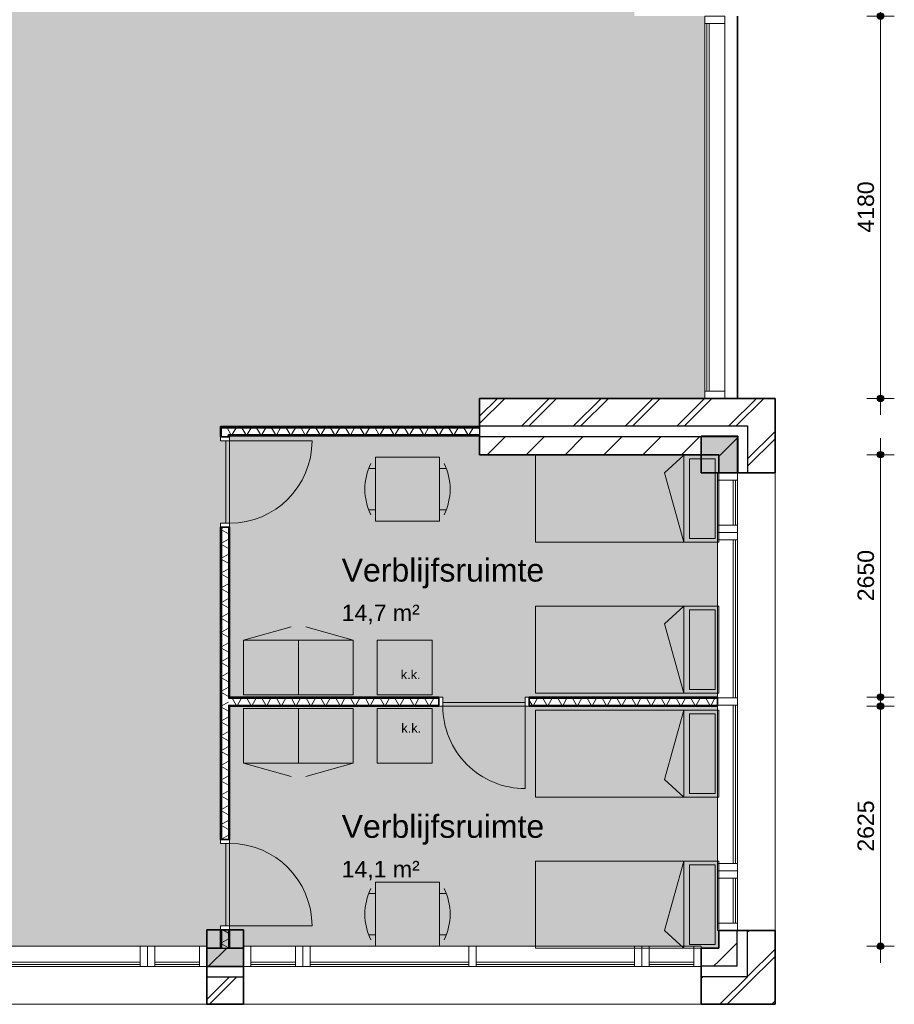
# Model space of a CAD drawing. Header units: millimetres. Extents: x 71235 to 117628, y -12665 to 42937.
# Tile 30 of 49: x 102804 to 112357, y 3052 to 13811. Entities that reach past the tile are written whole.
import ezdxf

# ---------------------------------------------------------------- set-up
doc = ezdxf.new("R2010")
doc.units = ezdxf.units.MM
doc.linetypes.add('Hidden', pattern=[4, 2, -2])
for name, color, linetype, lineweight in [('A-ANNO-DIMS', 211, 'Continuous', 9), ('A-ANNO-DIMS-100', 211, 'Continuous', 9), ('A-AREA-IDEN', 2, 'Continuous', 13), ('A-AREA-PATT', 32, 'Continuous', 9), ('A-DETL', 90, 'Continuous', 13), ('A-DOOR', 31, 'Continuous', 18), ('A-DOOR-FRAM', 31, 'Continuous', 13), ('A-FLOR', 192, 'Continuous', 18), ('A-GLAZ-CURT', 52, 'Continuous', 13), ('A-GLAZ-CWMG', 51, 'Continuous', 13), ('A-WALL', 113, 'Continuous', 18), ('A-WALL-PATT', 111, 'Continuous', 35), ('G-ANNO-TEXT', 231, 'Continuous', 9), ('I-WALL', 2, 'Continuous', 18), ('S-COLS', 52, 'Continuous', 18)]:
    doc.layers.add(name, color=color, linetype=linetype, lineweight=lineweight)
doc.styles.add('Arial', font='arial.ttf', dxfattribs={"height": 180})
doc.styles.add('Arial_1', font='arial.ttf', dxfattribs={"height": 250})
doc.styles.add('Arial_3', font='arial.ttf', dxfattribs={"height": 100})
doc.dimstyles.new('1_8mm', dxfattribs={"dimscale": 304.8, "dimtxt": 183.646692, "dimasz": 0.918635, "dimexe": 0.492126, "dimexo": 0.0625, "dimgap": 0.059055, "dimtad": 1, "dimdec": 0, "dimrnd": 5, "dimzin": 0, "dimdsep": 46, "dimtxsty": 'Arial', "dimblk1": 'DOTSMALL', "dimblk2": 'DOTSMALL', "dimsah": 1, "dimcen": 0.09, "dimdle": 0.590551, "dimazin": 0, "dimtfac": 1, "dimtdec": 4, "dimtix": 1, "dimtmove": 0, "dimatfit": 3, "dimfxl": 0.492126, "dimfxlon": 1, "dimtvp": 1, "dimtolj": 1, "dimtzin": 0, "dimlwd": 13, "dimlwe": 13, "dimarcsym": 2})
pattern_1 = [(45, (0, 0), (-282.8427, 282.8427), []), (45, (0, 80), (-282.8427, 282.8427), [])]
pattern_2 = [(45, (0, 0), (-212.132, 212.132), [])]
pattern_3 = [(360, (104996.73, 6466.04), (4e-13, 200), []), (360, (104996.73, 6450.04), (4e-13, 200), []), (360, (104996.73, 6434.04), (4e-13, 200), []), (360, (104996.73, 6418.04), (4e-13, 200), [])]
pattern_4 = [(90, (106411.6, 9265.48), (-200, -6e-13), []), (90, (106427.6, 9265.48), (-200, -6e-13), []), (90, (106443.6, 9265.48), (-200, -6e-13), []), (90, (106459.6, 9265.48), (-200, -6e-13), [])]
pattern_5 = [(90, (107761, 6308.97), (-200, -7e-13), []), (90, (107777, 6308.97), (-200, -7e-13), []), (90, (107793, 6308.97), (-200, -7e-13), []), (90, (107809, 6308.97), (-200, -7e-13), [])]

# ---------------------------------------------------------------- blocks, each defined once
blk = doc.blocks.new('System Panel - glas_offset-35-7501420-plot_00')
at = {"layer": 'A-GLAZ-CURT'}
for p, q in [((865, 47), (-865, 47)), ((-865, 47), (-865, 22)), ((-865, 22), (865, 22)), ((865, 22), (865, 47))]:
    blk.add_line(p, q, dxfattribs=at)
blk = doc.blocks.new('Rectangular Mullion - 80x220-7501414-plot_00')
at = {"layer": 'A-GLAZ-CWMG'}
for p, q in [((107788, 36266), (109518, 36266)), ((107798, 36046), (109518, 36046))]:
    blk.add_line(p, q, dxfattribs=at)
blk = doc.blocks.new('Rectangular Mullion - 80x220-7501421-plot_00')
at = {"layer": 'A-GLAZ-CWMG'}
for p, q in [((-80, 0), (0, 0)), ((-80, -220), (-80, 0)), ((0, 0), (0, -220)), ((0, -220), (-80, -220))]:
    blk.add_line(p, q, dxfattribs=at)
blk = doc.blocks.new('Rectangular Mullion - 80x220-7501422-plot_00')
at = {"layer": 'A-GLAZ-CWMG'}
for p, q in [((0, 0), (-80, 0)), ((-80, 0), (-80, -220)), ((0, -220), (0, 0)), ((-80, -220), (0, -220))]:
    blk.add_line(p, q, dxfattribs=at)
blk = doc.blocks.new('Rectangular Mullion - 80x220-7501416-plot_00')
at = {"layer": 'A-GLAZ-CWMG'}
for p, q in [((105978, 36266), (107708, 36266)), ((105978, 36046), (107698, 36046))]:
    blk.add_line(p, q, dxfattribs=at)
blk = doc.blocks.new('Rectangular Mullion - 80x220-7501417-plot_00')
at = {"layer": 'A-GLAZ-CWMG'}
for p, q in [((-40, 0), (40, 0)), ((-40, -220), (-40, 0)), ((40, 0), (40, -220)), ((40, -220), (-40, -220))]:
    blk.add_line(p, q, dxfattribs=at)
blk = doc.blocks.new('System Panel - glas_offset-35-7501423-plot_00')
at = {"layer": 'A-GLAZ-CURT'}
for p, q in [((245, 47), (-245, 47)), ((-245, 47), (-245, 22)), ((-245, 22), (245, 22)), ((245, 22), (245, 47))]:
    blk.add_line(p, q, dxfattribs=at)
blk = doc.blocks.new('Rectangular Mullion - 80x220-7501419-plot_00')
at = {"layer": 'A-GLAZ-CWMG'}
for p, q in [((105328, 36266), (105818, 36266)), ((105328, 36046), (105818, 36046))]:
    blk.add_line(p, q, dxfattribs=at)
blk = doc.blocks.new('Rectangular Mullion - 80x220-7501424-plot_00')
at = {"layer": 'A-GLAZ-CWMG'}
for p, q in [((-80, 0), (0, 0)), ((-80, -220), (-80, 0)), ((0, 0), (0, -220)), ((0, -220), (-80, -220))]:
    blk.add_line(p, q, dxfattribs=at)
blk = doc.blocks.new('Rectangular Mullion - 80x220-7501425-plot_00')
at = {"layer": 'A-GLAZ-CWMG'}
for p, q in [((0, 0), (-80, 0)), ((-80, 0), (-80, -220)), ((0, -220), (0, 0)), ((-80, -220), (0, -220))]:
    blk.add_line(p, q, dxfattribs=at)
blk = doc.blocks.new('Rectangular Mullion - 80x220-V4-plot_00')
at = {"layer": 'A-GLAZ-CWMG'}
for p, q in [((111378, 36266), (113108, 36266)), ((111378, 36046), (113108, 36046))]:
    blk.add_line(p, q, dxfattribs=at)
blk = doc.blocks.new('Rectangular Mullion - 80x220-V3-plot_00')
at = {"layer": 'A-GLAZ-CWMG'}
for p, q in [((113188, 36266), (114918, 36266)), ((113188, 36046), (114918, 36046))]:
    blk.add_line(p, q, dxfattribs=at)
blk = doc.blocks.new('300_28_ISR_kolom_vierkant_beton - 400x400-7529371-plot_00')
at = {"layer": 'S-COLS'}
blk.add_hatch(color=256, dxfattribs=at).paths.add_polyline_path([(200, -200), (200, 200), (-200, 200), (-200, -200)])
at = {"layer": 'S-COLS', "lineweight": 35}
for p, q in [((200, 200), (-200, 200)), ((-200, 200), (-200, -200)), ((200, -200), (200, 200)), ((-200, -200), (200, -200))]:
    blk.add_line(p, q, dxfattribs=at)
blk = doc.blocks.new('System Panel - glas_offset-35-7624443-plot_00')
at = {"layer": 'A-GLAZ-CURT'}
for p, q in [((2009, 47), (-2009, 47)), ((-2009, 47), (-2009, 23)), ((-2009, 23), (2009, 23)), ((2009, 23), (2009, 47))]:
    blk.add_line(p, q, dxfattribs=at)
blk = doc.blocks.new('Rectangular Mullion - 80x220-7624442-plot_00')
at = {"layer": 'A-GLAZ-CWMG'}
for p, q in [((110287, 9753), (110287, 13771)), ((110507, 9753), (110507, 13771))]:
    blk.add_line(p, q, dxfattribs=at)
blk = doc.blocks.new('Rectangular Mullion - 80x220-7624232-plot_00')
at = {"layer": 'A-GLAZ-CWMG'}
for p, q in [((-80, 0), (0, 0)), ((-80, -220), (-80, 0)), ((0, 0), (0, -220)), ((0, -220), (-80, -220))]:
    blk.add_line(p, q, dxfattribs=at)
blk = doc.blocks.new('Rectangular Mullion - 80x220-7624233-plot_00')
at = {"layer": 'A-GLAZ-CWMG'}
for p, q in [((0, 0), (-80, 0)), ((-80, 0), (-80, -220)), ((0, -220), (0, 0)), ((-80, -220), (0, -220))]:
    blk.add_line(p, q, dxfattribs=at)
blk = doc.blocks.new('200_32_ISR_deur_binnen - dagmaat 0900x2300-7594412-plot_00')
at = {"layer": 'A-DOOR', "lineweight": 13}
blk.add_hatch(color=256, dxfattribs=at).paths.add_polyline_path([(450, 10), (450, 50), (-450, 50), (-450, 10), (-299, 10)])
for p, q in [((-450, 50), (-450, 950)), ((-450, 50), (450, 50)), ((-450, 50), (-450, 10)), ((450, 50), (-450, 50)), ((-450, 10), (450, 10)), ((450, 10), (450, 50))]:
    blk.add_line(p, q, dxfattribs=at)
at = {"layer": 'A-DOOR', "linetype": 'Hidden', "lineweight": 13}
blk.add_line((-450, 10), (450, 10), dxfattribs=at)
at = {"layer": 'A-DOOR', "lineweight": 13}
blk.add_arc((-450, 50), 900, 360, 90, dxfattribs=at)
at = {"layer": 'A-DOOR-FRAM'}
for p, q in [((-450, 50), (-495, 50)), ((-450, -50), (-450, 50)), ((495, 50), (450, 50)), ((450, 50), (450, -50)), ((-495, -50), (-450, -50)), ((450, -50), (495, -50))]:
    blk.add_line(p, q, dxfattribs=at)
blk = doc.blocks.new('200_32_ISR_deur_binnen - dagmaat 0900x2300-V28-plot_00')
at = {"layer": 'A-DOOR', "lineweight": 13}
blk.add_hatch(color=256, dxfattribs=at).paths.add_polyline_path([(-450, -50), (450, -50), (450, -10), (-450, -10)])
at = {"layer": 'A-DOOR', "linetype": 'Hidden', "lineweight": 13}
blk.add_line((-450, -10), (450, -10), dxfattribs=at)
at = {"layer": 'A-DOOR', "lineweight": 13}
for p, q in [((-450, -10), (450, -10)), ((-450, -50), (-450, -10)), ((-450, -50), (-450, -950)), ((-450, -50), (450, -50)), ((450, -50), (-450, -50)), ((450, -10), (450, -50))]:
    blk.add_line(p, q, dxfattribs=at)
blk.add_arc((-450, -50), 900, 270, 0, dxfattribs=at)
at = {"layer": 'A-DOOR-FRAM'}
for p, q in [((-493, 50), (-450, 50)), ((-450, 50), (-450, -50)), ((450, -50), (450, 50)), ((450, 50), (495, 50)), ((-450, -50), (-493, -50)), ((495, -50), (450, -50))]:
    blk.add_line(p, q, dxfattribs=at)
blk = doc.blocks.new('DIMBLOCK39-plot_00')
at = {"layer": 'A-ANNO-DIMS-100', "lineweight": 25}
h = blk.add_hatch(color=256, dxfattribs=at)
edge = h.paths.add_edge_path()
edge.add_arc((112207, 6309), 35, 0, 360)
h = blk.add_hatch(color=256, dxfattribs=at)
edge = h.paths.add_edge_path()
edge.add_arc((112207, 3686), 35, 0, 360)
at = {"layer": 'A-ANNO-DIMS-100', "lineweight": 13}
for p, q in [((112207, 6489), (112207, 3506)), ((112207, 6309), (112057, 6309)), ((112207, 6309), (112357, 6309)), ((112207, 3686), (112057, 3686)), ((112207, 3686), (112357, 3686))]:
    blk.add_line(p, q, dxfattribs=at)
at = {"layer": 'A-ANNO-DIMS-100', "lineweight": 25}
for centre in [(112207, 6309), (112207, 3686)]:
    blk.add_circle(centre, 35, dxfattribs=at)
at = {"layer": 'A-ANNO-DIMS-100', "color": 0, "lineweight": 13, "insert": (111955, 4720), "char_height": 180, "width": 664.52, "attachment_point": 1, "rotation": 90, "line_spacing_factor": 0.941778, "style": 'Arial'}
blk.add_mtext('2625', dxfattribs=at)
blk = doc.blocks.new('_DotSmall')
at = {"color": 0, "linetype": 'ByBlock', "const_width": 0.5}
blk.add_lwpolyline([(-0.0625, 0, 1), (0.0625, 0, 1)], format="xyb", close=True, dxfattribs=at)
blk = doc.blocks.new('DIMBLOCK40-plot_00')
at = {"layer": 'A-ANNO-DIMS-100', "lineweight": 25}
h = blk.add_hatch(color=256, dxfattribs=at)
edge = h.paths.add_edge_path()
edge.add_arc((112207, 9058), 35, 0, 360)
h = blk.add_hatch(color=256, dxfattribs=at)
edge = h.paths.add_edge_path()
edge.add_arc((112207, 6409), 35, 0, 360)
at = {"layer": 'A-ANNO-DIMS-100', "lineweight": 13}
for p, q in [((112207, 9238), (112207, 6229)), ((112207, 9058), (112057, 9058)), ((112207, 9058), (112357, 9058)), ((112207, 6409), (112057, 6409)), ((112207, 6409), (112357, 6409))]:
    blk.add_line(p, q, dxfattribs=at)
at = {"layer": 'A-ANNO-DIMS-100', "lineweight": 25}
for centre in [(112207, 9058), (112207, 6409)]:
    blk.add_circle(centre, 35, dxfattribs=at)
at = {"layer": 'A-ANNO-DIMS-100', "color": 0, "lineweight": 13, "insert": (111955, 7457), "char_height": 180, "width": 664.52, "attachment_point": 1, "rotation": 90, "line_spacing_factor": 0.941778, "style": 'Arial'}
blk.add_mtext('2650', dxfattribs=at)
blk = doc.blocks.new('DIMBLOCK41-plot_00')
at = {"layer": 'A-ANNO-DIMS-100', "lineweight": 25}
h = blk.add_hatch(color=256, dxfattribs=at)
edge = h.paths.add_edge_path()
edge.add_arc((112207, 13851), 35, 0, 360)
h = blk.add_hatch(color=256, dxfattribs=at)
edge = h.paths.add_edge_path()
edge.add_arc((112207, 9673), 35, 0, 360)
at = {"layer": 'A-ANNO-DIMS-100', "lineweight": 13}
for p, q in [((112207, 14031), (112207, 9493)), ((112207, 13851), (112057, 13851)), ((112207, 13851), (112357, 13851)), ((112207, 9673), (112057, 9673)), ((112207, 9673), (112357, 9673))]:
    blk.add_line(p, q, dxfattribs=at)
at = {"layer": 'A-ANNO-DIMS-100', "lineweight": 25}
for centre in [(112207, 13851), (112207, 9673)]:
    blk.add_circle(centre, 35, dxfattribs=at)
at = {"layer": 'A-ANNO-DIMS-100', "color": 0, "lineweight": 13, "insert": (111955, 11485), "char_height": 180, "width": 664.52, "attachment_point": 1, "rotation": 90, "line_spacing_factor": 0.941778, "style": 'Arial'}
blk.add_mtext('4180', dxfattribs=at)

msp = doc.modelspace()

# ---------------------------------------------------------------- hatches: boundary and pattern name
at = {"layer": 'A-AREA-PATT'}
h = msp.add_hatch(color=9, dxfattribs=at)
h.paths.add_polyline_path([(99627.7, 3359.1), (99646.7, 3359.1), (99646.7, 3465.5), (99627.7, 3465.5)])
h.paths.add_polyline_path([(104847.8, 3666.6), (104847.8, 3666.6), (104847.8, 3865.5), (104996.7, 3865.5), (104996.7, 3909), (105046.7, 3909), (105046.7, 4809), (104996.7, 4809), (104996.7, 8309), (105046.7, 8309), (105046.7, 9209), (104996.7, 9209), (104996.7, 9365.5), (107826.5, 9365.5), (107826.5, 9673), (110286.7, 9673), (110286.7, 13851.4), (109517.4, 13851.4), (109517.4, 14466.4), (109547.8, 14466.4), (109547.8, 16170.6), (109597.8, 16170.6), (109597.8, 17070.6), (109547.8, 17070.6), (109547.8, 17260.6), (109597.8, 17260.6), (109597.8, 18160.6), (109547.8, 18160.6), (109547.8, 21570.6), (109597.8, 21570.6), (109597.8, 22470.6), (109547.8, 22470.6), (109547.8, 22660.6), (109597.8, 22660.6), (109597.8, 23560.6), (109547.8, 23560.6), (109547.8, 26970.7), (109597.8, 26970.7), (109597.8, 27870.7), (109547.8, 27870.7), (109547.8, 28060.7), (109597.8, 28060.7), (109597.8, 28960.7), (109547.8, 28960.7), (109547.8, 32370.7), (109597.8, 32370.7), (109597.8, 33270.7), (109547.8, 33270.7), (109547.8, 33515.7), (109597.8, 33515.7), (109597.8, 34415.7), (109547.8, 34415.7), (109547.8, 36045.8), (107797.8, 36045.8), (107797.8, 30115.8), (106042.8, 30115.8), (106042.8, 30165.8), (105142.8, 30165.8), (105142.8, 30115.8), (104952.8, 30115.8), (104952.8, 30165.8), (104052.8, 30165.8), (104052.8, 30115.8), (100642.7, 30115.8), (100642.7, 30165.8), (99742.7, 30165.8), (99742.7, 30115.8), (99552.7, 30115.8), (99552.7, 30165.8), (98652.7, 30165.8), (98652.7, 30115.8), (95242.7, 30115.8), (95242.7, 30165.8), (94342.7, 30165.8), (94342.7, 30115.8), (94097.7, 30115.8), (94097.7, 30165.8), (93197.7, 30165.8), (93197.7, 30115.8), (92397.7, 30115.8), (92397.7, 30165.8), (91497.7, 30165.8), (91497.7, 30115.8), (90697.7, 30115.8), (90697.7, 30165.8), (89797.7, 30165.8), (89797.7, 30115.8), (88997.7, 30115.8), (88997.7, 30165.8), (88097.7, 30165.8), (88097.7, 30115.8), (87397.7, 30115.8), (87397.7, 33315.2), (87197.4, 33315.2), (87197.4, 33365.2), (86297.4, 33365.2), (86297.4, 33315.2), (85997.4, 33315.2), (85997.4, 33365.2), (85097.4, 33365.2), (85097.4, 33315.2), (81658.1, 33315.2), (81567.7, 33224.7), (81532.3, 33260.1), (80895.9, 32623.7), (80931.3, 32588.3), (80797.4, 32454.5), (80797.4, 26311.5), (80747.4, 26311.5), (80747.4, 25411.5), (80797.4, 25411.5), (80797.4, 25111.5), (80747.4, 25111.5), (80747.4, 24211.5), (80797.4, 24211.5), (80797.4, 22565.2), (86147.4, 22565.2), (86147.4, 22365.2), (85862.4, 22332.9), (85862.4, 20165.2), (86447.4, 20165.2), (86447.4, 19565.2), (85862.4, 19565.2), (85862.4, 19165.3), (80017.9, 19165.3), (80017.9, 15555.3), (82370.3, 15555.3), (82370.3, 14515.7), (84347.7, 14515.7), (84347.7, 12760.7), (84297.7, 12760.7), (84297.7, 11860.7), (84347.7, 11860.7), (84347.7, 11670.7), (84297.7, 11670.7), (84297.7, 10770.7), (84347.7, 10770.7), (84347.7, 7360.6), (84297.7, 7360.6), (84297.7, 6460.6), (84347.7, 6460.6), (84347.7, 6270.6), (84297.7, 6270.6), (84297.7, 5370.6), (84347.7, 5370.6), (84347.7, 3685.6), (86107.7, 3685.6), (86107.7, 5445.6), (86157.7, 5445.6), (86157.7, 6220.6), (86107.7, 6220.6), (86107.7, 6265.6), (85847.4, 6265.6), (85847.4, 14015.7), (94347.7, 14015.7), (94347.7, 12810.7), (94297.7, 12810.7), (94297.7, 11910.7), (94347.7, 11910.7), (94347.7, 10065.7), (96777.8, 10065.7), (96777.8, 10665.7), (96827.8, 10665.7), (96827.8, 11565.7), (96777.8, 11565.7), (96777.8, 14015.7), (100677.8, 14015.7), (100677.8, 6265.6), (99847.7, 6265.6), (99847.7, 3666.6), (99953.6, 3666.6), (99953.6, 3685.6), (104847.8, 3685.6)])
h.paths.add_polyline_path([(99807.7, 4165.6), (99807.7, 5965.6), (99797.7, 5965.6), (99797.7, 4165.6)])
h.paths.add_polyline_path([(85897.4, 6410.6), (85897.4, 7310.6), (85887.4, 7310.6), (85887.4, 6410.6)])
h.paths.add_polyline_path([(95192.7, 9965.7), (95992.7, 9965.7), (95992.7, 10025.7), (94392.7, 10025.7), (94392.7, 9965.7)])
h.paths.add_polyline_path([(102647.6, 11465.4), (102047.6, 11465.4), (102047.6, 12065.4), (102647.6, 12065.4)])
h.paths.add_polyline_path([(99177.8, 13965.7), (99177.8, 13975.7), (98277.8, 13975.7), (98277.8, 13965.7)])
h.paths.add_polyline_path([(86947.4, 13965.7), (86947.4, 13975.7), (86047.4, 13975.7), (86047.4, 13965.7), (86447.4, 13965.7)])
h.paths.add_polyline_path([(105304.2, 15865.8), (105089.8, 15865.8), (105089.8, 15915.8), (104189.8, 15915.8), (104189.8, 15865.8), (101379.8, 15865.8), (101379.8, 15915.8), (100479.8, 15915.8), (100479.8, 15865.8), (100089.8, 15865.8), (100089.8, 15915.8), (99189.8, 15915.8), (99189.8, 15865.8), (96379.8, 15865.8), (96379.8, 15915.8), (95479.8, 15915.8), (95479.8, 15865.8), (94644.8, 15865.8), (94644.8, 15915.8), (93869.8, 15915.8), (93869.8, 15865.8), (93079.8, 15865.8), (93079.8, 15915.8), (92304.8, 15915.8), (92304.8, 15865.8), (91514.8, 15865.8), (91514.8, 15915.8), (90739.8, 15915.8), (90739.8, 15865.8), (90439.8, 15865.8), (90439.8, 15915.8), (89664.8, 15915.8), (89664.8, 15865.8), (87639.8, 15865.8), (87639.8, 23365.8), (87839.8, 23365.8), (87839.8, 23315.8), (88614.8, 23315.8), (88614.8, 23365.8), (90739.8, 23365.8), (90739.8, 23315.8), (91514.8, 23315.8), (91514.8, 23365.8), (92304.8, 23365.8), (92304.8, 23315.8), (93079.8, 23315.8), (93079.8, 23365.8), (93869.8, 23365.8), (93869.8, 23315.8), (94644.8, 23315.8), (94644.8, 23365.8), (95479.8, 23365.8), (95479.8, 23315.8), (96379.8, 23315.8), (96379.8, 23365.8), (99189.8, 23365.8), (99189.8, 23315.8), (100089.8, 23315.8), (100089.8, 23365.8), (100479.8, 23365.8), (100479.8, 23315.8), (101379.8, 23315.8), (101379.8, 23365.8), (104189.8, 23365.8), (104189.8, 23315.8), (105089.8, 23315.8), (105089.8, 23365.8), (105334.8, 23365.8), (105334.8, 15865.8), (105322.3, 15865.8)])
h.paths.add_polyline_path([(83755, 19205.3), (83755, 19215.3), (82855, 19215.3), (82855, 19205.3), (83047.5, 19205.3)])
h.paths.add_polyline_path([(85812.4, 21145.2), (85822.4, 21145.2), (85822.4, 21920.2), (85812.4, 21920.2), (85812.4, 21256.4)])
h.paths.add_polyline_path([(86447.4, 24961.5), (85847.4, 24961.5), (85847.4, 25561.5), (85948.2, 25561.5), (85948.2, 28065.8), (88547.4, 28065.8), (88547.4, 28265.6), (89147.4, 28265.6), (89147.7, 28065.8), (105497.8, 28065.8), (105497.8, 25165.7), (86447.4, 25165.7)])
h.paths.add_polyline_path([(100647.7, 25205.7), (101547.7, 25205.7), (101547.7, 25265.7), (100647.7, 25265.7)])
h.paths.add_polyline_path([(99698.6, 25205.7), (99785.4, 25205.7), (99785.4, 25265.7), (99010.4, 25265.7), (99010.4, 25205.7)])
h.paths.add_polyline_path([(95614.2, 25205.7), (95935.2, 25205.7), (95935.2, 25265.7), (95160.2, 25265.7), (95160.2, 25205.7), (95284.8, 25205.7)])
h.paths.add_polyline_path([(101547.7, 27965.8), (101547.7, 28025.8), (100647.7, 28025.8), (100647.7, 27965.8)])
h.paths.add_polyline_path([(93572.1, 28015.8), (93747.2, 28015.8), (93747.2, 28025.8), (92847.2, 28025.8), (92847.2, 28015.8)])
h.paths.add_polyline_path([(90097.3, 28015.8), (90097.3, 28025.8), (89197.3, 28025.8), (89197.3, 28015.8), (89487.7, 28015.8)])
h.paths.add_polyline_path([(87048.2, 28015.8), (87048.2, 28025.8), (86148.2, 28025.8), (86148.2, 28015.8), (86447.4, 28015.8)])
h = msp.add_hatch(color=9, dxfattribs=at)
h.paths.add_polyline_path([(107425.3, 6359), (108325.3, 6359), (108325.3, 6409), (110425.3, 6409), (110425.3, 8859), (110246.4, 8859), (110246.4, 9058), (107826.5, 9058), (107826.5, 9265.5), (105096.7, 9265.5), (105096.7, 6409), (107425.3, 6409), (107425.3, 6396.5)])
h.paths.add_polyline_path([(105056.7, 8309), (105056.7, 9209), (105046.7, 9209), (105046.7, 8309)])
h = msp.add_hatch(color=9, dxfattribs=at)
h.paths.add_polyline_path([(110425.3, 3666.6), (110439.1, 3666.6), (110439.1, 3859), (110425.3, 3859), (110425.3, 6309), (105096.7, 6309), (105096.7, 3865.5), (105247.8, 3865.5), (105247.8, 3685.6), (110247.8, 3685.6), (110247.8, 3666.6)])
h.paths.add_polyline_path([(105046.7, 3909), (105056.7, 3909), (105056.7, 4809), (105046.7, 4809), (105046.7, 3910.8)])
h.paths.add_polyline_path([(107826.5, 6349), (108325.3, 6349), (108325.3, 6359), (107425.3, 6359), (107425.3, 6349)])
at = {"layer": 'A-WALL-PATT', "lineweight": 9}
h = msp.add_hatch(dxfattribs=at)
h.set_pattern_fill('FP_1', color=256, style=0, pattern_type=2)
h.set_pattern_definition(pattern_1)
h.paths.add_polyline_path([(110754.1, 9373), (111054.1, 9373), (111054.1, 9673), (107826.5, 9673), (107826.5, 9373), (109909.5, 9373)])
h = msp.add_hatch(dxfattribs=at)
h.set_pattern_fill('FP_57', color=256, angle=90, style=0, pattern_type=2)
h.set_pattern_definition(pattern_4)
h.paths.add_polyline_path([(107826.5, 9353), (107826.5, 9365.5), (104996.7, 9365.5), (104996.7, 9353), (105825.1, 9353)])
h = msp.add_hatch(dxfattribs=at)
h.set_pattern_fill('FP_1', color=256, style=0, pattern_type=2)
h.set_pattern_definition(pattern_1)
h.paths.add_polyline_path([(111054.1, 3051.6), (111054.1, 3859), (110754.1, 3859), (110754.1, 3051.6)])
h.paths.add_polyline_path([(111054.1, 8859), (111054.1, 9373), (110754.1, 9373), (110754.1, 8859)])
h = msp.add_hatch(dxfattribs=at)
h.set_pattern_fill('FP_40', color=256, angle=90, style=0, pattern_type=2)
h.set_pattern_definition(pattern_3)
h.paths.add_polyline_path([(104996.7, 3666.6), (105009.2, 3666.6), (105009.2, 3864), (104996.7, 3864)])
h.paths.add_polyline_path([(105009.2, 4854), (105009.2, 8264), (104996.7, 8264), (104996.7, 4854)])
h.paths.add_polyline_path([(104996.7, 9254), (105009.2, 9254), (105009.2, 9353), (104996.7, 9353), (104996.7, 9265.5)])
h = msp.add_hatch(dxfattribs=at)
h.set_pattern_fill('FP_58', color=256, angle=60, style=0, pattern_type=2)
h.set_pattern_definition([(60, (106411.6, 9265.48), (-121.244, 70), []), (120, (106411.6, 9265.48), (-121.244, -70), [])])
h.paths.add_polyline_path([(107826.5, 9278), (107826.5, 9353), (105009.2, 9353), (105009.2, 9278), (105825.1, 9278)])
h = msp.add_hatch(dxfattribs=at)
h.set_pattern_fill('FP_41', color=256, angle=60, style=0, pattern_type=2)
h.set_pattern_definition([(330, (104996.73, 6466.04), (70, 121.2436), []), (30, (104996.73, 6466.04), (-70, 121.2436), [])])
h.paths.add_polyline_path([(105009.2, 3666.6), (105084.2, 3666.6), (105084.2, 3864), (105009.2, 3864)])
h.paths.add_polyline_path([(105009.2, 4854), (105084.2, 4854), (105084.2, 8264), (105009.2, 8264), (105009.2, 5356.2)])
h.paths.add_polyline_path([(105009.2, 9254), (105084.2, 9254), (105084.2, 9278), (105009.2, 9278), (105009.2, 9265.5)])
h = msp.add_hatch(dxfattribs=at)
h.set_pattern_fill('FP_57', color=256, angle=90, style=0, pattern_type=2)
h.set_pattern_definition(pattern_4)
h.paths.add_polyline_path([(107826.5, 9265.5), (107826.5, 9278), (105084.2, 9278), (105084.2, 9265.5), (105825.1, 9265.5)])
h = msp.add_hatch(dxfattribs=at)
h.set_pattern_fill('FP_40', color=256, angle=90, style=0, pattern_type=2)
h.set_pattern_definition(pattern_3)
h.paths.add_polyline_path([(105096.7, 3666.6), (105096.7, 3864), (105084.2, 3864), (105084.2, 3666.6)])
h.paths.add_polyline_path([(105096.7, 4854), (105096.7, 6321.5), (105084.2, 6321.5), (105084.2, 4854)])
h.paths.add_polyline_path([(105096.7, 6396.5), (105096.7, 8264), (105084.2, 8264), (105084.2, 6396.5)])
h.paths.add_polyline_path([(105084.2, 9254), (105096.7, 9254), (105096.7, 9265.5), (105084.2, 9265.5)])
h = msp.add_hatch(dxfattribs=at)
h.set_pattern_fill('FP_2', color=256, angle=45, style=0, pattern_type=2)
h.set_pattern_definition(pattern_2)
h.paths.add_polyline_path([(110439.1, 9058), (110639.1, 9058), (110639.1, 9258), (107826.5, 9258), (107826.5, 9058), (109909.5, 9058)])
h = msp.add_hatch(dxfattribs=at)
h.set_pattern_fill('FP_2', color=256, angle=45, style=0, pattern_type=2)
h.set_pattern_definition(pattern_2)
h.paths.add_polyline_path([(110439.1, 3466.6), (110639.1, 3466.6), (110639.1, 3859), (110439.1, 3859), (110439.1, 3666.6)])
h.paths.add_polyline_path([(110639.1, 8859), (110639.1, 9058), (110439.1, 9058), (110439.1, 8859)])
h = msp.add_hatch(dxfattribs=at)
h.set_pattern_fill('FP_65', color=256, angle=60, style=0, pattern_type=2)
h.set_pattern_definition([(60, (107760.99, 6308.97), (-121.2436, 70), []), (120, (107760.99, 6308.97), (-121.2436, -70), [])])
h.paths.add_polyline_path([(110425.3, 6321.5), (110425.3, 6396.5), (108370.3, 6396.5), (108370.3, 6321.5), (109909.5, 6321.5)])
h.paths.add_polyline_path([(107380.3, 6321.5), (107380.3, 6396.5), (105084.2, 6396.5), (105084.2, 6321.5), (105825.1, 6321.5)])
h = msp.add_hatch(dxfattribs=at)
h.set_pattern_fill('FP_64', color=256, angle=90, style=0, pattern_type=2)
h.set_pattern_definition(pattern_5)
h.paths.add_polyline_path([(109909.5, 6396.5), (110425.3, 6396.5), (110425.3, 6409), (108370.3, 6409), (108370.3, 6396.5)])
h.paths.add_polyline_path([(107380.3, 6396.5), (107380.3, 6409), (105096.7, 6409), (105096.7, 6396.5), (105825.1, 6396.5)])
h = msp.add_hatch(dxfattribs=at)
h.set_pattern_fill('FP_64', color=256, angle=90, style=0, pattern_type=2)
h.set_pattern_definition(pattern_5)
h.paths.add_polyline_path([(110425.3, 6309), (110425.3, 6321.5), (108370.3, 6321.5), (108370.3, 6309), (109909.5, 6309)])
h.paths.add_polyline_path([(107380.3, 6309), (107380.3, 6321.5), (105096.7, 6321.5), (105096.7, 6309), (105825.1, 6309)])
h = msp.add_hatch(dxfattribs=at)
h.set_pattern_fill('FP_3', color=256, angle=45, style=0, pattern_type=2)
h.set_pattern_definition(pattern_2)
h.paths.add_polyline_path([(110439.1, 3466.6), (110439.1, 3666.6), (110247.8, 3666.6), (110247.8, 3466.6)])
h.paths.add_polyline_path([(104847.8, 3466.6), (105247.8, 3466.6), (105247.8, 3666.6), (104847.8, 3666.6)])
h.paths.add_polyline_path([(99698.6, 3466.6), (99953.6, 3466.6), (99953.6, 3666.6), (99646.7, 3666.6), (99646.7, 3466.6)])
h = msp.add_hatch(dxfattribs=at)
h.set_pattern_fill('FP_1', color=256, style=0, pattern_type=2)
h.set_pattern_definition(pattern_1)
h.paths.add_polyline_path([(110247.8, 3051.6), (110754.1, 3051.6), (110754.1, 3351.6), (110247.8, 3351.6)])
h.paths.add_polyline_path([(105247.8, 3051.6), (105247.8, 3351.6), (104847.8, 3351.6), (104847.8, 3051.6)])

# ---------------------------------------------------------------- linework, layer by layer
at = {"layer": 'A-DETL', "lineweight": 9}
for p, q in [((110439.1, 9051.3), (108439.1, 9051.3)), ((108439.1, 9051.3), (108439.1, 8101.3)), ((110059.1, 9051.3), (109847.3, 8860.6)), ((110059.1, 8101.3), (110059.1, 9051.3)), ((110439.1, 9051.3), (110439.1, 8101.3)), ((110119.1, 8141.3), (110119.1, 9011.3)), ((110119.1, 9011.3), (110399.1, 9011.3)), ((110399.1, 9011.3), (110399.1, 8141.3)), ((109847.3, 8860.6), (110059.1, 8101.3)), ((108439.1, 8101.3), (110439.1, 8101.3)), ((110399.1, 8141.3), (110119.1, 8141.3)), ((110439.1, 7401.3), (108439.1, 7401.3)), ((108439.1, 7401.3), (108439.1, 6451.3)), ((110059.1, 7401.3), (109847.3, 7210.6)), ((110059.1, 6451.3), (110059.1, 7401.3)), ((110119.1, 6491.3), (110119.1, 7361.3)), ((110119.1, 7361.3), (110399.1, 7361.3)), ((110399.1, 7361.3), (110399.1, 6491.3)), ((110439.1, 7401.3), (110439.1, 6451.3)), ((109847.3, 7210.6), (110059.1, 6451.3)), ((110399.1, 6491.3), (110119.1, 6491.3)), ((108439.1, 6451.3), (110439.1, 6451.3)), ((108439.1, 5316.6), (108439.1, 6266.6)), ((108439.1, 6266.6), (110439.1, 6266.6)), ((109847.3, 5507.3), (110059.1, 6266.6)), ((110059.1, 6266.6), (110059.1, 5316.6)), ((110439.1, 5316.6), (110439.1, 6266.6)), ((110399.1, 6226.6), (110119.1, 6226.6)), ((110119.1, 6226.6), (110119.1, 5356.6)), ((110399.1, 5356.6), (110399.1, 6226.6)), ((110059.1, 5316.6), (109847.3, 5507.3)), ((110439.1, 5316.6), (108439.1, 5316.6)), ((110119.1, 5356.6), (110399.1, 5356.6)), ((108439.1, 3666.6), (108439.1, 4616.6)), ((108439.1, 4616.6), (110439.1, 4616.6)), ((109847.3, 3857.3), (110059.1, 4616.6)), ((110059.1, 4616.6), (110059.1, 3666.6)), ((110399.1, 4576.6), (110119.1, 4576.6)), ((110119.1, 4576.6), (110119.1, 3706.6)), ((110399.1, 3706.6), (110399.1, 4576.6)), ((110439.1, 3666.6), (110439.1, 4616.6)), ((110059.1, 3666.6), (109847.3, 3857.3)), ((110439.1, 3666.6), (108439.1, 3666.6)), ((110119.1, 3706.6), (110399.1, 3706.6))]:
    msp.add_line(p, q, dxfattribs=at)
at = {"layer": 'A-DETL'}
for p, q in [((107389.8, 9032.3), (106689.8, 9032.3)), ((106689.8, 9032.3), (106689.8, 8332.3)), ((107389.8, 8332.3), (107389.8, 9032.3)), ((106616.4, 8907.5), (106689.8, 8907.5)), ((107463.2, 8907.5), (107389.8, 8907.5)), ((106616.4, 8455), (106689.8, 8455)), ((107463.2, 8455), (107389.8, 8455)), ((106689.8, 8332.3), (107389.8, 8332.3)), ((105247.8, 7032.3), (105767.9, 7177.4)), ((106447.8, 7032.3), (105927.6, 7177.4)), ((105847.8, 7032.3), (105247.8, 7032.3)), ((105247.8, 6432.3), (105247.8, 7032.3)), ((105847.8, 6432.3), (105847.8, 7032.3)), ((106447.8, 7032.3), (105847.8, 7032.3)), ((106447.8, 6432.3), (106447.8, 7032.3)), ((106707.8, 6432.3), (106707.8, 7032.3)), ((106707.8, 7032.3), (107307.8, 7032.3)), ((107307.8, 7032.3), (107307.8, 6432.3)), ((105247.8, 6432.3), (105847.8, 6432.3)), ((105847.8, 6432.3), (106447.8, 6432.3)), ((107307.8, 6432.3), (106707.8, 6432.3)), ((105247.8, 6285.6), (105847.8, 6285.6)), ((105247.8, 6285.6), (105247.8, 5685.6)), ((105847.8, 6285.6), (105847.8, 5685.6)), ((105847.8, 6285.6), (106447.8, 6285.6)), ((106447.8, 6285.6), (106447.8, 5685.6)), ((106707.8, 6285.6), (106707.8, 5685.6)), ((107307.8, 6285.6), (106707.8, 6285.6)), ((107307.8, 5685.6), (107307.8, 6285.6)), ((105847.8, 5685.6), (105247.8, 5685.6)), ((105247.8, 5685.6), (105767.9, 5540.5)), ((106447.8, 5685.6), (105847.8, 5685.6)), ((106447.8, 5685.6), (105927.6, 5540.5)), ((106707.8, 5685.6), (107307.8, 5685.6)), ((106689.8, 3685.6), (106689.8, 4385.6)), ((106689.8, 4385.6), (107389.8, 4385.6)), ((107389.8, 4385.6), (107389.8, 3685.6)), ((106616.4, 4262.9), (106689.8, 4262.9)), ((107463.2, 4262.9), (107389.8, 4262.9)), ((106616.4, 3810.4), (106689.8, 3810.4)), ((107463.2, 3810.4), (107389.8, 3810.4)), ((107389.8, 3685.6), (106689.8, 3685.6))]:
    msp.add_line(p, q, dxfattribs=at)
for centre, start, end in [((107199.7, 8681.3), 153.41048, 206.58952), ((106879.9, 8681.3), 333.41048, 26.58952), ((107199.7, 4036.7), 153.41048, 206.58952), ((106879.9, 4036.7), 333.41048, 26.58952)]:
    msp.add_arc(centre, 625.6, start, end, dxfattribs=at)
at = {"layer": 'A-FLOR'}
for p, q in [((110639.1, 9673), (110639.1, 13851.4)), ((110646.7, 9673), (110646.7, 13851.4))]:
    msp.add_line(p, q, dxfattribs=at)
at = {"layer": 'A-WALL', "lineweight": 35}
for p, q in [((111054.1, 9673), (107826.5, 9673)), ((107826.5, 9673), (107826.5, 9365.5)), ((111054.1, 8859), (111054.1, 9673)), ((107826.5, 9265.5), (107826.5, 9058)), ((107826.5, 9058), (110439.1, 9058)), ((110439.1, 9058), (110439.1, 8859)), ((110439.1, 8859), (111054.1, 8859)), ((110439.1, 3859), (110439.1, 3666.6)), ((111054.1, 3859), (110439.1, 3859)), ((111054.1, 3051.6), (111054.1, 3859)), ((104996.7, 3666.6), (104847.8, 3666.6)), ((104847.8, 3666.6), (104847.8, 3051.6)), ((105247.8, 3666.6), (105096.7, 3666.6)), ((105247.8, 3051.6), (105247.8, 3666.6)), ((110439.1, 3666.6), (110247.8, 3666.6)), ((110247.8, 3666.6), (110247.8, 3051.6)), ((104847.8, 3051.6), (105247.8, 3051.6)), ((110247.8, 3051.6), (111054.1, 3051.6))]:
    msp.add_line(p, q, dxfattribs=at)
at = {"layer": 'A-WALL', "lineweight": 25}
for p, q in [((107826.5, 9373), (110754.1, 9373)), ((107826.5, 9365.5), (107826.5, 9265.5)), ((110754.1, 9373), (110754.1, 8859)), ((105009.2, 9254), (105009.2, 9353)), ((105009.2, 9353), (107826.5, 9353)), ((105084.2, 9254), (105084.2, 9278)), ((105084.2, 9278), (107826.5, 9278)), ((107826.5, 9258), (110639.1, 9258)), ((110639.1, 9258), (110639.1, 8859)), ((105009.2, 8264), (105009.2, 4854)), ((105084.2, 8264), (105084.2, 6396.5)), ((105084.2, 6396.5), (107380.3, 6396.5)), ((108370.3, 6396.5), (110425.3, 6396.5)), ((105084.2, 6321.5), (105084.2, 4854)), ((105084.2, 6321.5), (107380.3, 6321.5)), ((108370.3, 6321.5), (110425.3, 6321.5)), ((105009.2, 3864), (105009.2, 3666.6)), ((105084.2, 3864), (105084.2, 3666.6)), ((110639.1, 3466.6), (110639.1, 3859)), ((110754.1, 3351.6), (110754.1, 3859)), ((104996.7, 3666.6), (105096.7, 3666.6)), ((104847.8, 3466.6), (105247.8, 3466.6)), ((110639.1, 3466.6), (110247.8, 3466.6)), ((104847.8, 3351.6), (105247.8, 3351.6)), ((110754.1, 3351.6), (110247.8, 3351.6))]:
    msp.add_line(p, q, dxfattribs=at)
at = {"layer": 'A-WALL'}
for p, q in [((111054.1, 8859), (111054.1, 3859)), ((104847.8, 3051.6), (100161.7, 3051.6)), ((110247.8, 3051.6), (105247.8, 3051.6))]:
    msp.add_line(p, q, dxfattribs=at)
at = {"layer": 'I-WALL', "lineweight": 35}
for p, q in [((107826.5, 9365.5), (104996.7, 9365.5)), ((104996.7, 9365.5), (104996.7, 9254)), ((104996.7, 9254), (105096.7, 9254)), ((105096.7, 9254), (105096.7, 9265.5)), ((105096.7, 9265.5), (107826.5, 9265.5)), ((105096.7, 8264), (104996.7, 8264)), ((104996.7, 8264), (104996.7, 4854)), ((105096.7, 6409), (105096.7, 8264)), ((107380.3, 6409), (105096.7, 6409)), ((107380.3, 6309), (107380.3, 6409)), ((110425.3, 6409), (108370.3, 6409)), ((108370.3, 6409), (108370.3, 6309)), ((110425.3, 6309), (110425.3, 6409)), ((105096.7, 4854), (105096.7, 6309)), ((105096.7, 6309), (107380.3, 6309)), ((108370.3, 6309), (110425.3, 6309)), ((104996.7, 4854), (105096.7, 4854)), ((105096.7, 3864), (104996.7, 3864)), ((104996.7, 3864), (104996.7, 3666.6)), ((105096.7, 3666.6), (105096.7, 3864))]:
    msp.add_line(p, q, dxfattribs=at)

# ---------------------------------------------------------------- block references
at = {"layer": 'A-DOOR-FRAM'}
for name, p, rotation in [('200_32_ISR_deur_binnen - dagmaat 0900x2300-7594412-plot_00', (105046.7, 8759), 269.9999999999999), ('200_32_ISR_deur_binnen - dagmaat 0900x2300-7594412-plot_00', (107875.3, 6359), 180), ('200_32_ISR_deur_binnen - dagmaat 0900x2300-V28-plot_00', (105046.7, 4359), 89.99999999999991)]:
    msp.add_blockref(name, p, dxfattribs=dict(at, rotation=rotation))
at = {"layer": 'A-GLAZ-CURT'}
for name, p, rotation in [('System Panel - glas_offset-35-7624443-plot_00', (110286.7, 11762.2), 270), ('System Panel - glas_offset-35-7501423-plot_00', (110645.3, 8534), 89.99999999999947), ('System Panel - glas_offset-35-7501420-plot_00', (110645.3, 7264), 89.99999999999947), ('System Panel - glas_offset-35-7501420-plot_00', (110645.3, 5454), 89.99999999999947), ('System Panel - glas_offset-35-7501423-plot_00', (110645.3, 4184), 89.99999999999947)]:
    msp.add_blockref(name, p, dxfattribs=dict(at, rotation=rotation))
for name, p in [('System Panel - glas_offset-35-7501420-plot_00', (103252.8, 3465.6)), ('System Panel - glas_offset-35-7501423-plot_00', (104522.8, 3465.6)), ('System Panel - glas_offset-35-7501423-plot_00', (105572.8, 3465.6)), ('System Panel - glas_offset-35-7501420-plot_00', (106842.8, 3465.6)), ('System Panel - glas_offset-35-7501420-plot_00', (108652.8, 3465.6)), ('System Panel - glas_offset-35-7501423-plot_00', (109922.8, 3465.6))]:
    msp.add_blockref(name, p, dxfattribs=at)
at = {"layer": 'A-GLAZ-CWMG'}
for name, p, rotation in [('Rectangular Mullion - 80x220-7624233-plot_00', (110286.7, 13851.4), 90), ('Rectangular Mullion - 80x220-7501419-plot_00', (74379.4, 114106.8), 269.9999999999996), ('Rectangular Mullion - 80x220-7501425-plot_00', (110645.3, 8209), 269.9999999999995), ('Rectangular Mullion - 80x220-7501416-plot_00', (74379.4, 114106.8), 269.9999999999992), ('Rectangular Mullion - 80x220-7501414-plot_00', (74379.4, 114106.8), 269.9999999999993), ('Rectangular Mullion - 80x220-7501422-plot_00', (110645.3, 4509), 269.9999999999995), ('Rectangular Mullion - 80x220-7501419-plot_00', (74379.4, 109756.7), 269.9999999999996), ('Rectangular Mullion - 80x220-7501425-plot_00', (110645.3, 3859), 269.9999999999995), ('Rectangular Mullion - 80x220-V4-plot_00', (215495.6, 39731.4), 180), ('Rectangular Mullion - 80x220-7501425-plot_00', (104197.8, 3465.6), 180), ('Rectangular Mullion - 80x220-7501419-plot_00', (210095.6, 39731.4), 180), ('Rectangular Mullion - 80x220-7501425-plot_00', (105247.8, 3465.6), 180), ('Rectangular Mullion - 80x220-7501419-plot_00', (211145.6, 39731.4), 180), ('Rectangular Mullion - 80x220-7501422-plot_00', (105897.8, 3465.6), 180), ('Rectangular Mullion - 80x220-V3-plot_00', (220895.6, 39731.4), 180), ('Rectangular Mullion - 80x220-V4-plot_00', (220895.6, 39731.4), 180), ('Rectangular Mullion - 80x220-7501425-plot_00', (109597.8, 3465.6), 180), ('Rectangular Mullion - 80x220-7501419-plot_00', (215495.6, 39731.4), 180)]:
    msp.add_blockref(name, p, dxfattribs=dict(at, rotation=rotation))
msp.add_blockref('Rectangular Mullion - 80x220-7624442-plot_00', (0, 0), dxfattribs=at)
at = {"layer": 'A-GLAZ-CWMG', "extrusion": (0, 0, -1)}
for name, p, rotation in [('Rectangular Mullion - 80x220-7624232-plot_00', (-110286.7, 9673), 270), ('Rectangular Mullion - 80x220-7501424-plot_00', (-110645.3, 8859), 90.00000000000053), ('Rectangular Mullion - 80x220-7501421-plot_00', (-110645.3, 8209), 90.00000000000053), ('Rectangular Mullion - 80x220-7501417-plot_00', (-110645.3, 6359), 90.00000000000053), ('Rectangular Mullion - 80x220-7501424-plot_00', (-110645.3, 4509), 90.00000000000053), ('Rectangular Mullion - 80x220-7501421-plot_00', (-104197.8, 3465.6), 180), ('Rectangular Mullion - 80x220-7501424-plot_00', (-104847.8, 3465.6), 180), ('Rectangular Mullion - 80x220-7501424-plot_00', (-105897.8, 3465.6), 180), ('Rectangular Mullion - 80x220-7501417-plot_00', (-107747.8, 3465.6), 180), ('Rectangular Mullion - 80x220-7501421-plot_00', (-109597.8, 3465.6), 180), ('Rectangular Mullion - 80x220-7501424-plot_00', (-110247.8, 3465.6), 180)]:
    msp.add_blockref(name, p, dxfattribs=dict(at, rotation=rotation))
at = {"layer": 'S-COLS'}
for p in [(110446.4, 9059), (105047.8, 3665.5)]:
    msp.add_blockref('300_28_ISR_kolom_vierkant_beton - 400x400-7529371-plot_00', p, dxfattribs=at)

# ---------------------------------------------------------------- texts
at = {"layer": 'A-AREA-IDEN', "lineweight": 9, "attachment_point": 1}
for s, insert, char_height, width, style in [('Verblijfsruimte', (106320.7, 7921.2), 250, 2677.636, 'Arial_1'), ('14,7 m²', (106320.7, 7418.9), 180, 1010.126, 'Arial'), ('Verblijfsruimte', (106320.7, 5121.2), 250, 2677.636, 'Arial_1'), ('14,1 m²', (106320.7, 4618.9), 180, 1010.126, 'Arial')]:
    msp.add_mtext(s, dxfattribs=dict(at, insert=insert, char_height=char_height, width=width, style=style))
at = {"layer": 'G-ANNO-TEXT', "color": 7, "char_height": 100, "width": 256.54, "attachment_point": 1, "style": 'Arial_3'}
for insert in [(106965.6, 6705), (106971.6, 6120.6)]:
    msp.add_mtext('k.k.', dxfattribs=dict(at, insert=insert))

# ---------------------------------------------------------------- dimensions: what is measured, and where the dimension line sits
at = {"layer": 'A-ANNO-DIMS', "lineweight": 13}
for base, p1, p2, override, picture, middle in [((112206.9, 9673), (112356.9, 13851.4), (112056.9, 9673), {"dimpost": '<>', "dimfxl": 4189.164926}, 'DIMBLOCK41-plot_00', (112097, 11762.2)), ((112206.9, 6409), (112056.9, 9058), (112056.9, 6409), {"dimpost": '<>', "dimfxl": 2648.997972}, 'DIMBLOCK40-plot_00', (112097, 7733.5)), ((112206.9, 3685.6), (112056.9, 6309), (112056.9, 3685.6), {"dimpost": '<>', "dimfxl": 2623.358998}, 'DIMBLOCK39-plot_00', (112097, 4997.3))]:
    dim = msp.add_linear_dim(base=base, p1=p1, p2=p2, angle=90, dimstyle='1_8mm', override=override, dxfattribs=at)
    dim.commit()
    dim.dimension.update_dxf_attribs({"geometry": picture, "text_midpoint": middle})

doc.saveas('drawing.dxf')
